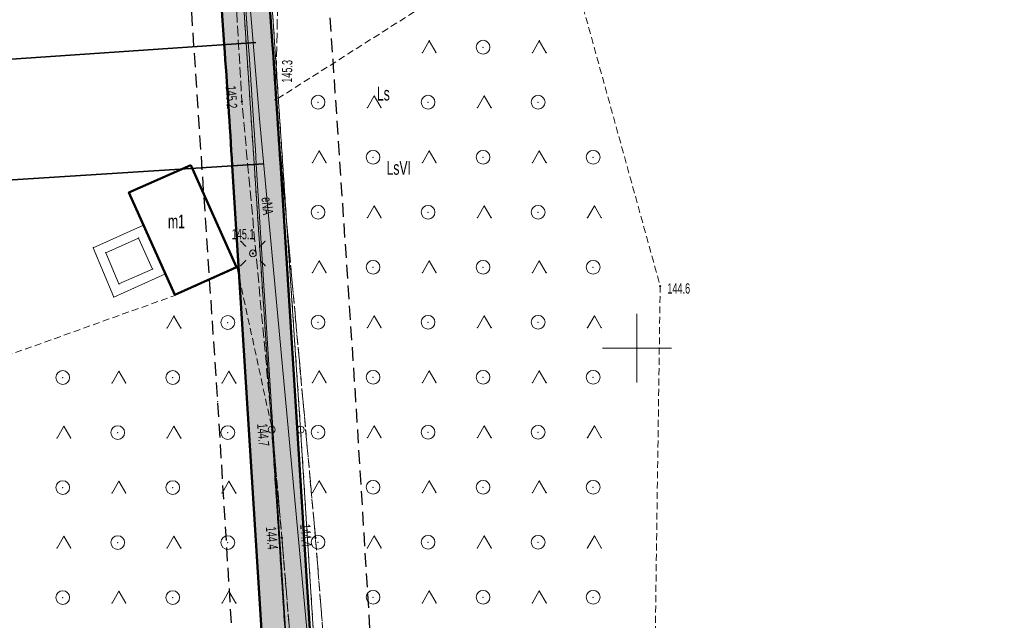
# Model space of a CAD drawing. Extents: x 6456700 to 6518119, y 5963420 to 5980059.
# Tile 255 of 256: x 6512374 to 6512445, y 5966879 to 5966923. Entities that reach past the tile are written whole.
import ezdxf
from ezdxf.enums import TextEntityAlignment as Align

# ---------------------------------------------------------------- set-up
doc = ezdxf.new("R2010")
doc.units = 0
doc.header["$MEASUREMENT"] = 0
for name, pattern in [('L_0_03', [1, 0.5, -0.5]), ('L_0_04', [1.5, 1, -0.5]), ('L_0_52', [1, 0.75, -0.25]), ('L_0_5A', [0.75, 0.5, -0.25])]:
    doc.linetypes.add(name, pattern=pattern)
doc.layers.get('0').update_dxf_attribs({"color": 2, "linetype": 'CONTINUOUS', "lineweight": 5})
for name, color, linetype, lineweight in [('18mm Kreska ciągła', 7, 'CONTINUOUS', 18), ('202_punkt_graniczny', 7, 'CONTINUOUS', 18), ('209_oznaczenie_konturu_klasyfikacyjnego', 96, 'CONTINUOUS', 18), ('210_oznaczenie_konturu_uzytku_gruntowego', 96, 'CONTINUOUS', 18), ('218_kontur_uzytku_gruntowego', 96, 'L_0_03', 18), ('219_dzialka_ewidencyjna', 7, 'CONTINUOUS', 18), ('312_budynek_ewidencyjny', 7, 'CONTINUOUS', 18), ('312_oznaczenie_budynku_ewidencyjnego_Atr117', 7, 'CONTINUOUS', 18), ('35mm Ciągła', 7, 'CONTINUOUS', 35), ('50mm Kreska ciągła', 7, 'CONTINUOUS', 50), ('9mm Kreska ciągła', 252, 'CONTINUOUS', 9), ('jezdnia', 7, 'CONTINUOUS', 18), ('latarnia', 7, 'CONTINUOUS', 18), ('pikieta_naturalna', 7, 'CONTINUOUS', 18), ('pikieta_naturalna_Atr2', 7, 'CONTINUOUS', 18), ('przewod_elektroenergetyczny_podziemny', 7, 'CONTINUOUS', 18), ('przewod_elektroenergetyczny_podziemny_Atr1', 7, 'CONTINUOUS', 18), ('siatka_krzyrzy', 7, 'CONTINUOUS', 18), ('taras', 7, 'CONTINUOUS', 18), ('teren_zalesiony', 7, 'CONTINUOUS', 18), ('Zakres', 7, 'CONTINUOUS', 18)]:
    doc.layers.add(name, color=color, linetype=linetype, lineweight=lineweight)
doc.styles.get("Standard").update_dxf_attribs({"font": 'txt', "width": 0.75})

# ---------------------------------------------------------------- blocks, each defined once
blk = doc.blocks.new('mdcp_nowa')
at = {"layer": 'pikieta_naturalna', "linetype": 'Continuous', "lineweight": 18, "true_color": 0x000000}
for points in [[(6495121.28, 5983367.875, 1), (6495121.28, 5983367.965, 1)], [(6495123.73, 5983367.995, 1), (6495123.73, 5983368.085, 1)], [(6495122.08, 5983356.835, 1), (6495122.08, 5983356.925, 1)], [(6495151.69, 5983354.455, 1), (6495151.69, 5983354.545, 1)], [(6495123.5, 5983343.955, 1), (6495123.5, 5983344.045, 1)], [(6495124.19, 5983336.145, 1), (6495124.19, 5983336.235, 1)], [(6495126.63, 5983336.155, 1), (6495126.63, 5983336.245, 1)]]:
    blk.add_hatch(color=18, dxfattribs=at).paths.add_polyline_path(points)
at = {"layer": '202_punkt_graniczny', "color": 7, "linetype": 'Continuous', "lineweight": 18}
for centre in [(6495123.45, 5983344.06), (6495125.55, 5983344.07)]:
    blk.add_circle(centre, 0.25, dxfattribs=at)
at = {"layer": '202_punkt_graniczny'}
for p in [(6495123.45, 5983344.06), (6495125.55, 5983344.07)]:
    blk.add_point(p, dxfattribs=at)
at = {"layer": '218_kontur_uzytku_gruntowego', "lineweight": 18, "flags": 128}
for points in [[(6495123.45, 5983344.06), (6495116.84, 5983443.86)], [(6495122.78, 5983385.32), (6495125.55, 5983344.07)], [(6495128.68, 5983264.25), (6495123.45, 5983344.06)], [(6495125.55, 5983344.07), (6495130.6, 5983264.36)]]:
    blk.add_lwpolyline(points, dxfattribs=at)
at = {"layer": '218_kontur_uzytku_gruntowego'}
for p in [(6495123.45, 5983344.06), (6495123.45, 5983344.06), (6495123.45, 5983344.06), (6495123.45, 5983344.06), (6495125.55, 5983344.07), (6495125.55, 5983344.07), (6495125.55, 5983344.07), (6495125.55, 5983344.07)]:
    blk.add_point(p, dxfattribs=at)
at = {"layer": '219_dzialka_ewidencyjna', "color": 3, "linetype": 'Continuous', "lineweight": 18, "flags": 128}
for points in [[(6495116.84, 5983443.86), (6495123.45, 5983344.06)], [(6495118.85, 5983443.84), (6495125.55, 5983344.07)], [(6495128.68, 5983264.25), (6495123.45, 5983344.06)], [(6495130.6, 5983264.36), (6495125.55, 5983344.07)]]:
    blk.add_lwpolyline(points, dxfattribs=at)
at = {"layer": '219_dzialka_ewidencyjna', "color": 3}
for p in [(6495123.45, 5983344.06), (6495123.45, 5983344.06), (6495125.55, 5983344.07), (6495125.55, 5983344.07)]:
    blk.add_point(p, dxfattribs=at)
at = {"layer": '312_budynek_ewidencyjny', "color": 7, "linetype": 'Continuous', "lineweight": 50, "flags": 128}
for points in [[(6495113.06, 5983361.32), (6495117.56, 5983363.29)], [(6495117.56, 5983363.29), (6495120.9, 5983355.88)], [(6495116.41, 5983353.86), (6495113.06, 5983361.32)], [(6495120.9, 5983355.88), (6495116.41, 5983353.86)]]:
    blk.add_lwpolyline(points, dxfattribs=at)
at = {"layer": '312_budynek_ewidencyjny'}
for p in [(6495117.56, 5983363.29), (6495117.56, 5983363.29), (6495113.06, 5983361.32), (6495113.06, 5983361.32), (6495120.9, 5983355.88), (6495120.9, 5983355.88), (6495116.41, 5983353.86), (6495116.41, 5983353.86)]:
    blk.add_point(p, dxfattribs=at)
at = {"layer": 'jezdnia', "color": 7, "linetype": 'L_0_52', "lineweight": 18, "flags": 128}
blk.add_lwpolyline([(6495195.83, 5982978.97), (6495200.77, 5982990.52), (6495203.76, 5983005.28), (6495200.35, 5983025.82), (6495193.24, 5983036.29), (6495189.14, 5983049.6), (6495185.12, 5983067.8), (6495183.17, 5983077.08), (6495178.19, 5983089.73), (6495174.64, 5983098.86), (6495168.43, 5983115.09), (6495161.55, 5983133.83), (6495154.76, 5983147.58), (6495144.33, 5983166.27), (6495135.54, 5983182.13), (6495131.43, 5983212.99), (6495131.68, 5983233.26), (6495131.46, 5983243.99), (6495128.32, 5983280.81), (6495127.29, 5983298.52), (6495124.19, 5983336.19), (6495123.5, 5983344), (6495121.28, 5983367.92), (6495119.64, 5983396.13), (6495116.73, 5983412.76), (6495117.19, 5983441.35), (6495116.43, 5983457.42), (6495115.48, 5983476.53), (6495115.11, 5983482.62), (6495112.3, 5983484.4), (6495091.45, 5983481.81), (6495091.37, 5983484.19), (6495109.96, 5983486.92), (6495113.25, 5983490.41), (6495113.24, 5983503.43), (6495112.69, 5983521.82), (6495113.13, 5983545.8), (6495113.51, 5983566.95), (6495116.02, 5983585), (6495118.4, 5983609.28), (6495123.42, 5983650.06), (6495131.2, 5983686.54), (6495140.07, 5983719.72), (6495146.41, 5983753.33), (6495149.05, 5983763.24), (6495154.18, 5983776.85), (6495160.67, 5983784.68), (6495175.29, 5983798.4), (6495197.26, 5983816.17), (6495217.4, 5983831.86), (6495238.65, 5983846.53), (6495263.72, 5983869.02), (6495276.39, 5983884.8), (6495285.32, 5983901), (6495289.2, 5983910.41), (6495292.89, 5983924.2), (6495294.78, 5983930.12), (6495299.2, 5983944.93), (6495304.61, 5983964.52), (6495307.5, 5983979.46), (6495307.59, 5983992.22), (6495306.46, 5984009.09), (6495305.69, 5984028.3), (6495305.67, 5984038.17), (6495300.99, 5984057.07), (6495297.28, 5984082.3), (6495291.79, 5984107.54), (6495288.36, 5984130.45), (6495280.64, 5984151.56), (6495274.64, 5984171.22), (6495270.98, 5984181.26), (6495273.99, 5984181.03), (6495276.87, 5984171.8), (6495283.5, 5984152.14), (6495291.35, 5984131.82), (6495294.78, 5984110.77), (6495299.68, 5984081.31), (6495303.27, 5984060.79), (6495332.62, 5984062.58), (6495350.78, 5984065.69), (6495352.73, 5984070.57), (6495357.63, 5984062.1), (6495352.37, 5984062.87), (6495334.16, 5984059.86), (6495303.89, 5984056.79), (6495307.64, 5984045.46), (6495309.06, 5984037.47), (6495310.62, 5984029.01), (6495312.95, 5983997.49), (6495310.44, 5983991.82), (6495310.09, 5983979.31), (6495307.08, 5983963.82), (6495301.68, 5983944.67), (6495295.97, 5983923.79), (6495292.77, 5983913.71), (6495290.13, 5983906.38), (6495284.32, 5983893.37), (6495278.05, 5983883.04), (6495264.46, 5983865.44), (6495239.09, 5983842.69), (6495219.23, 5983829.73), (6495216.93, 5983819.97), (6495223.58, 5983813.84), (6495228.16, 5983809.41), (6495224.21, 5983807.55), (6495214.94, 5983813.05), (6495207.87, 5983817.5), (6495201.24, 5983815.27), (6495178.34, 5983796.41), (6495165.6, 5983786.15), (6495159.73, 5983777.73), (6495154.77, 5983771.17), (6495151.16, 5983759.97), (6495150.26, 5983749.93), (6495142.6, 5983719.51), (6495134.42, 5983684.95), (6495127.4, 5983650.76), (6495120.08, 5983602.2), (6495117.42, 5983578.29), (6495115.94, 5983567.9), (6495115.38, 5983544.13), (6495115.07, 5983520.98), (6495115.65, 5983504.52), (6495116.24, 5983490.91), (6495120.25, 5983487.29), (6495126.33, 5983487.84), (6495143.65, 5983489.58), (6495144.46, 5983486.94), (6495127.88, 5983485.15), (6495121.64, 5983482.36), (6495118.37, 5983476.22), (6495119.55, 5983458.22), (6495119.45, 5983441.1), (6495120.18, 5983413.18), (6495121.99, 5983405.13), (6495126.07, 5983403.29), (6495130.48, 5983403.23), (6495129.73, 5983399.77), (6495124.35, 5983396.96), (6495123.73, 5983368.04), (6495126.63, 5983336.2), (6495129.59, 5983298.85), (6495131.1, 5983280.79), (6495133, 5983262.8), (6495134.25, 5983243.51), (6495134.8, 5983233.03), (6495133.67, 5983213.6), (6495138.07, 5983181.73), (6495146.27, 5983167.62), (6495157.18, 5983147.99), (6495163.68, 5983134.39), (6495170.96, 5983115.51), (6495175.46, 5983104.48), (6495181.17, 5983100.74), (6495199.93, 5983101.55), (6495199.17, 5983099.07), (6495182.34, 5983097.53), (6495180.35, 5983094.32), (6495185.39, 5983081.2), (6495192.07, 5983052.44), (6495195.58, 5983038.04), (6495198.53, 5983033.23), (6495203.76, 5983025.83), (6495206.13, 5983003.89), (6495202.54, 5982989.27), (6495201.18, 5982984.38), (6495199.22, 5982977.33), (6495199.31, 5982965.37), (6495200.17, 5982948.62), (6495203.01, 5982926.24), (6495205.43, 5982907.13), (6495210.02, 5982873.53), (6495214.31, 5982847.66), (6495217.75, 5982836.69), (6495222.16, 5982822), (6495228.36, 5982806.97), (6495230.37, 5982804.25), (6495235.28, 5982800.03), (6495240.12, 5982797.03), (6495226.36, 5982801.25), (6495225.42, 5982799.59), (6495224.16, 5982791.52), (6495222.71, 5982778.54), (6495222.21, 5982760.62), (6495221.26, 5982748.78), (6495217.72, 5982722.5), (6495220.89, 5982699.43), (6495222.63, 5982688.01), (6495226.82, 5982681.43), (6495232.44, 5982678.09), (6495238.57, 5982677.74), (6495238.58, 5982674.2), (6495234.94, 5982674.18), (6495222.7, 5982675.95), (6495211.13, 5982675.67), (6495203.44, 5982672.24), (6495190.56, 5982660.85), (6495183.64, 5982651.87), (6495180.18, 5982645.51), (6495176.56, 5982638.14), (6495173.06, 5982629.9), (6495169.79, 5982622.28), (6495168.95, 5982621.1), (6495167.1, 5982622.09), (6495169.54, 5982629.99), (6495175.88, 5982643.52), (6495181.21, 5982652.88), (6495188.25, 5982661.9), (6495200.25, 5982673.34), (6495211.64, 5982680.53), (6495218.14, 5982692.06), (6495218.39, 5982699.72), (6495215.1, 5982723.62), (6495216.08, 5982729.8), (6495218.41, 5982743.49), (6495220.09, 5982761.04), (6495220.41, 5982779.3), (6495221.74, 5982791.03), (6495222.5, 5982799.07), (6495220.92, 5982803.86), (6495210.51, 5982812.59), (6495206.38, 5982817.94), (6495202.5, 5982823.86), (6495197.41, 5982834.99), (6495191.07, 5982840.79), (6495178.96, 5982851.25), (6495180.72, 5982852.83), (6495192.33, 5982842.82), (6495193.9, 5982841.49), (6495196.29, 5982839.47), (6495200.7, 5982838.43), (6495206.86, 5982825.62), (6495210.11, 5982820.87), (6495214.26, 5982814.71), (6495221.36, 5982809.09), (6495224.36, 5982806.84), (6495223.38, 5982810.9), (6495218.5, 5982823.84), (6495214.57, 5982836.22), (6495211.53, 5982847.15), (6495206.8, 5982872.08), (6495202.64, 5982906.51), (6495199.04, 5982926.21), (6495196.67, 5982948.55), (6495195.68, 5982964.58)], close=True, dxfattribs=at)
at = {"layer": 'jezdnia'}
for p in [(6495121.28, 5983367.92), (6495123.73, 5983368.04), (6495123.5, 5983344), (6495124.19, 5983336.19), (6495126.63, 5983336.2)]:
    blk.add_point(p, dxfattribs=at)
at = {"layer": 'latarnia', "color": 7, "linetype": 'Continuous', "lineweight": 13, "flags": 128}
for points in [[(6495121.55, 5983357.411), (6495121.197, 5983357.764)], [(6495122.611, 5983357.411), (6495122.964, 5983357.764)], [(6495121.55, 5983356.35), (6495121.197, 5983355.997)], [(6495122.611, 5983356.35), (6495122.964, 5983355.997)]]:
    blk.add_lwpolyline(points, dxfattribs=at)
at = {"layer": 'latarnia', "color": 7, "linetype": 'Continuous', "lineweight": 13}
blk.add_circle((6495122.08, 5983356.88), 0.25, dxfattribs=at)
at = {"layer": 'latarnia'}
for p in [(6495121.197, 5983357.764), (6495122.964, 5983357.764), (6495121.55, 5983357.411), (6495122.08, 5983356.88), (6495122.611, 5983357.411), (6495121.55, 5983356.35), (6495122.611, 5983356.35), (6495121.197, 5983355.997), (6495122.964, 5983355.997)]:
    blk.add_point(p, dxfattribs=at)
at = {"layer": 'pikieta_naturalna', "color": 7, "linetype": 'Continuous', "lineweight": 18}
for centre in [(6495121.28, 5983367.92), (6495123.73, 5983368.04), (6495122.08, 5983356.88), (6495151.69, 5983354.5), (6495123.5, 5983344), (6495124.19, 5983336.19), (6495126.63, 5983336.2)]:
    blk.add_circle(centre, 0.045, dxfattribs=at)
at = {"layer": 'pikieta_naturalna'}
for p in [(6495121.28, 5983367.92), (6495123.73, 5983368.04), (6495122.08, 5983356.88), (6495151.69, 5983354.5), (6495123.5, 5983344), (6495124.19, 5983336.19), (6495126.63, 5983336.2)]:
    blk.add_point(p, dxfattribs=at)
at = {"layer": 'przewod_elektroenergetyczny_podziemny', "color": 1, "linetype": 'Continuous', "lineweight": 18, "flags": 128}
blk.add_lwpolyline([(6495105.41, 5983426.7), (6495118.51, 5983426.81), (6495118.93, 5983410.43), (6495122.55, 5983366.66), (6495126.69, 5983322.24), (6495130.39, 5983280.36)], dxfattribs=at)
at = {"layer": 'przewod_elektroenergetyczny_podziemny'}
blk.add_point((6495122.55, 5983366.66), dxfattribs=at)
at = {"layer": 'siatka_krzyrzy', "linetype": 'Continuous', "lineweight": 18, "flags": 128}
for points in [[(6495150, 5983347.5), (6495150, 5983352.5)], [(6495147.5, 5983350), (6495152.5, 5983350)]]:
    blk.add_lwpolyline(points, dxfattribs=at)
at = {"layer": 'taras', "color": 7, "linetype": 'Continuous', "lineweight": 18, "flags": 128}
for points in [[(6495114.13, 5983358.93), (6495115.72, 5983355.39), (6495111.96, 5983353.7), (6495110.48, 5983357.29)], [(6495113.775, 5983357.995), (6495114.785, 5983355.745), (6495112.341, 5983354.659), (6495111.381, 5983356.932)]]:
    blk.add_lwpolyline(points, close=True, dxfattribs=at)
at = {"layer": 'taras'}
for p in [(6495114.13, 5983358.93), (6495113.775, 5983357.995), (6495110.48, 5983357.29), (6495111.381, 5983356.932), (6495114.785, 5983355.745), (6495115.72, 5983355.39), (6495112.341, 5983354.659), (6495111.96, 5983353.7)]:
    blk.add_point(p, dxfattribs=at)
at = {"layer": 'teren_zalesiony', "color": 7, "linetype": 'L_0_5A', "lineweight": 18, "flags": 128}
for points in [[(6495131.1, 5983280.79), (6495129.59, 5983298.85), (6495126.63, 5983336.2), (6495123.73, 5983368.04), (6495140.1, 5983378.44), (6495144.34, 5983381.08), (6495151.69, 5983354.5), (6495150.93, 5983300.85), (6495146.3, 5983283.11)], [(6495109.54, 5983276.77), (6495102.2, 5983305.6), (6495097.17, 5983346.92), (6495116.42, 5983353.83), (6495120.93, 5983355.83), (6495123.5, 5983344), (6495124.19, 5983336.19), (6495127.29, 5983298.52), (6495128.32, 5983280.81)]]:
    blk.add_lwpolyline(points, close=True, dxfattribs=at)
at = {"layer": 'teren_zalesiony', "color": 7, "linetype": 'Continuous', "lineweight": 18, "flags": 128}
for points in [[(6495134.403, 5983371.473), (6495134.903, 5983372.339)], [(6495134.903, 5983372.339), (6495135.403, 5983371.473)], [(6495142.403, 5983371.473), (6495142.903, 5983372.339)], [(6495142.903, 5983372.339), (6495143.403, 5983371.473)], [(6495130.403, 5983367.473), (6495130.903, 5983368.339)], [(6495130.903, 5983368.339), (6495131.403, 5983367.473)], [(6495138.403, 5983367.473), (6495138.903, 5983368.339)], [(6495138.903, 5983368.339), (6495139.403, 5983367.473)], [(6495126.403, 5983363.473), (6495126.903, 5983364.339)], [(6495126.903, 5983364.339), (6495127.403, 5983363.473)], [(6495134.403, 5983363.473), (6495134.903, 5983364.339)], [(6495134.903, 5983364.339), (6495135.403, 5983363.473)], [(6495142.403, 5983363.473), (6495142.903, 5983364.339)], [(6495142.903, 5983364.339), (6495143.403, 5983363.473)], [(6495130.403, 5983359.473), (6495130.903, 5983360.339)], [(6495130.903, 5983360.339), (6495131.403, 5983359.473)], [(6495138.403, 5983359.473), (6495138.903, 5983360.339)], [(6495138.903, 5983360.339), (6495139.403, 5983359.473)], [(6495146.403, 5983359.473), (6495146.903, 5983360.339)], [(6495146.903, 5983360.339), (6495147.403, 5983359.473)], [(6495126.403, 5983355.473), (6495126.903, 5983356.339)], [(6495126.903, 5983356.339), (6495127.403, 5983355.473)], [(6495134.403, 5983355.473), (6495134.903, 5983356.339)], [(6495134.903, 5983356.339), (6495135.403, 5983355.473)], [(6495142.403, 5983355.473), (6495142.903, 5983356.339)], [(6495142.903, 5983356.339), (6495143.403, 5983355.473)], [(6495115.843, 5983351.453), (6495116.343, 5983352.319)], [(6495116.343, 5983352.319), (6495116.843, 5983351.453)], [(6495130.403, 5983351.473), (6495130.903, 5983352.339)], [(6495130.903, 5983352.339), (6495131.403, 5983351.473)], [(6495138.403, 5983351.473), (6495138.903, 5983352.339)], [(6495138.903, 5983352.339), (6495139.403, 5983351.473)], [(6495146.403, 5983351.473), (6495146.903, 5983352.339)], [(6495146.903, 5983352.339), (6495147.403, 5983351.473)], [(6495111.843, 5983347.453), (6495112.343, 5983348.319)], [(6495112.343, 5983348.319), (6495112.843, 5983347.453)], [(6495119.843, 5983347.453), (6495120.343, 5983348.319)], [(6495120.343, 5983348.319), (6495120.843, 5983347.453)], [(6495126.403, 5983347.473), (6495126.903, 5983348.339)], [(6495126.903, 5983348.339), (6495127.403, 5983347.473)], [(6495134.403, 5983347.473), (6495134.903, 5983348.339)], [(6495134.903, 5983348.339), (6495135.403, 5983347.473)], [(6495142.403, 5983347.473), (6495142.903, 5983348.339)], [(6495142.903, 5983348.339), (6495143.403, 5983347.473)], [(6495107.843, 5983343.453), (6495108.343, 5983344.319)], [(6495108.343, 5983344.319), (6495108.843, 5983343.453)], [(6495115.843, 5983343.453), (6495116.343, 5983344.319)], [(6495116.343, 5983344.319), (6495116.843, 5983343.453)], [(6495130.403, 5983343.473), (6495130.903, 5983344.339)], [(6495130.903, 5983344.339), (6495131.403, 5983343.473)], [(6495138.403, 5983343.473), (6495138.903, 5983344.339)], [(6495138.903, 5983344.339), (6495139.403, 5983343.473)], [(6495146.403, 5983343.473), (6495146.903, 5983344.339)], [(6495146.903, 5983344.339), (6495147.403, 5983343.473)], [(6495111.843, 5983339.453), (6495112.343, 5983340.319)], [(6495112.343, 5983340.319), (6495112.843, 5983339.453)], [(6495119.843, 5983339.453), (6495120.343, 5983340.319)], [(6495120.343, 5983340.319), (6495120.843, 5983339.453)], [(6495126.403, 5983339.473), (6495126.903, 5983340.339)], [(6495126.903, 5983340.339), (6495127.403, 5983339.473)], [(6495134.403, 5983339.473), (6495134.903, 5983340.339)], [(6495134.903, 5983340.339), (6495135.403, 5983339.473)], [(6495142.403, 5983339.473), (6495142.903, 5983340.339)], [(6495142.903, 5983340.339), (6495143.403, 5983339.473)], [(6495107.843, 5983335.453), (6495108.343, 5983336.319)], [(6495108.343, 5983336.319), (6495108.843, 5983335.453)], [(6495115.843, 5983335.453), (6495116.343, 5983336.319)], [(6495116.343, 5983336.319), (6495116.843, 5983335.453)], [(6495130.403, 5983335.473), (6495130.903, 5983336.339)], [(6495130.903, 5983336.339), (6495131.403, 5983335.473)], [(6495138.403, 5983335.473), (6495138.903, 5983336.339)], [(6495138.903, 5983336.339), (6495139.403, 5983335.473)], [(6495146.403, 5983335.473), (6495146.903, 5983336.339)], [(6495146.903, 5983336.339), (6495147.403, 5983335.473)], [(6495111.843, 5983331.453), (6495112.343, 5983332.319)], [(6495112.343, 5983332.319), (6495112.843, 5983331.453)], [(6495119.843, 5983331.453), (6495120.343, 5983332.319)], [(6495120.343, 5983332.319), (6495120.843, 5983331.453)], [(6495134.403, 5983331.473), (6495134.903, 5983332.339)], [(6495134.903, 5983332.339), (6495135.403, 5983331.473)], [(6495142.403, 5983331.473), (6495142.903, 5983332.339)], [(6495142.903, 5983332.339), (6495143.403, 5983331.473)]]:
    blk.add_lwpolyline(points, dxfattribs=at)
at = {"layer": 'teren_zalesiony', "color": 7, "linetype": 'Continuous', "lineweight": 18}
for centre in [(6495138.816, 5983371.876), (6495126.816, 5983367.876), (6495134.816, 5983367.876), (6495142.816, 5983367.876), (6495130.816, 5983363.876), (6495138.816, 5983363.876), (6495146.816, 5983363.876), (6495126.816, 5983359.876), (6495134.816, 5983359.876), (6495142.816, 5983359.876), (6495130.816, 5983355.876), (6495138.816, 5983355.876), (6495146.816, 5983355.876), (6495120.256, 5983351.856), (6495126.816, 5983351.876), (6495134.816, 5983351.876), (6495142.816, 5983351.876), (6495108.256, 5983347.856), (6495116.256, 5983347.856), (6495130.816, 5983347.876), (6495138.816, 5983347.876), (6495146.816, 5983347.876), (6495112.256, 5983343.856), (6495120.256, 5983343.856), (6495126.816, 5983343.876), (6495134.816, 5983343.876), (6495142.816, 5983343.876), (6495130.816, 5983339.876), (6495138.816, 5983339.876), (6495146.816, 5983339.876), (6495108.256, 5983339.856), (6495116.256, 5983339.856), (6495112.256, 5983335.856), (6495120.256, 5983335.856), (6495126.816, 5983335.876), (6495134.816, 5983335.876), (6495142.816, 5983335.876), (6495108.256, 5983331.856), (6495116.256, 5983331.856), (6495130.816, 5983331.876), (6495138.816, 5983331.876), (6495146.816, 5983331.876)]:
    blk.add_circle(centre, 0.5, dxfattribs=at)
at = {"layer": 'teren_zalesiony'}
for p in [(6495134.903, 5983372.339), (6495134.903, 5983372.339), (6495138.816, 5983371.876), (6495142.903, 5983372.339), (6495142.903, 5983372.339), (6495134.403, 5983371.473), (6495135.403, 5983371.473), (6495142.403, 5983371.473), (6495143.403, 5983371.473), (6495130.903, 5983368.339), (6495130.903, 5983368.339), (6495138.903, 5983368.339), (6495138.903, 5983368.339), (6495123.73, 5983368.04), (6495126.816, 5983367.876), (6495134.816, 5983367.876), (6495142.816, 5983367.876), (6495130.403, 5983367.473), (6495131.403, 5983367.473), (6495138.403, 5983367.473), (6495139.403, 5983367.473), (6495126.903, 5983364.339), (6495126.903, 5983364.339), (6495134.903, 5983364.339), (6495134.903, 5983364.339), (6495142.903, 5983364.339), (6495142.903, 5983364.339), (6495126.403, 5983363.473), (6495127.403, 5983363.473), (6495130.816, 5983363.876), (6495134.403, 5983363.473), (6495135.403, 5983363.473), (6495138.816, 5983363.876), (6495142.403, 5983363.473), (6495143.403, 5983363.473), (6495146.816, 5983363.876), (6495126.816, 5983359.876), (6495130.903, 5983360.339), (6495130.903, 5983360.339), (6495134.816, 5983359.876), (6495138.903, 5983360.339), (6495138.903, 5983360.339), (6495142.816, 5983359.876), (6495146.903, 5983360.339), (6495146.903, 5983360.339), (6495130.403, 5983359.473), (6495131.403, 5983359.473), (6495138.403, 5983359.473), (6495139.403, 5983359.473), (6495146.403, 5983359.473), (6495147.403, 5983359.473), (6495126.903, 5983356.339), (6495126.903, 5983356.339), (6495134.903, 5983356.339), (6495134.903, 5983356.339), (6495142.903, 5983356.339), (6495142.903, 5983356.339), (6495120.93, 5983355.83), (6495126.403, 5983355.473), (6495127.403, 5983355.473), (6495130.816, 5983355.876), (6495134.403, 5983355.473), (6495135.403, 5983355.473), (6495138.816, 5983355.876), (6495142.403, 5983355.473), (6495143.403, 5983355.473), (6495146.816, 5983355.876), (6495151.69, 5983354.5), (6495116.42, 5983353.83), (6495116.343, 5983352.319), (6495116.343, 5983352.319), (6495120.256, 5983351.856), (6495126.816, 5983351.876), (6495130.903, 5983352.339), (6495130.903, 5983352.339), (6495134.816, 5983351.876), (6495138.903, 5983352.339), (6495138.903, 5983352.339), (6495142.816, 5983351.876), (6495146.903, 5983352.339), (6495146.903, 5983352.339), (6495115.843, 5983351.453), (6495116.843, 5983351.453), (6495130.403, 5983351.473), (6495131.403, 5983351.473), (6495138.403, 5983351.473), (6495139.403, 5983351.473), (6495146.403, 5983351.473), (6495147.403, 5983351.473), (6495112.343, 5983348.319), (6495112.343, 5983348.319), (6495120.343, 5983348.319), (6495120.343, 5983348.319), (6495126.903, 5983348.339), (6495126.903, 5983348.339), (6495134.903, 5983348.339), (6495134.903, 5983348.339), (6495142.903, 5983348.339), (6495142.903, 5983348.339), (6495108.256, 5983347.856), (6495116.256, 5983347.856), (6495130.816, 5983347.876), (6495138.816, 5983347.876), (6495146.816, 5983347.876), (6495111.843, 5983347.453), (6495112.843, 5983347.453), (6495119.843, 5983347.453), (6495120.843, 5983347.453), (6495126.403, 5983347.473), (6495127.403, 5983347.473), (6495134.403, 5983347.473), (6495135.403, 5983347.473), (6495142.403, 5983347.473), (6495143.403, 5983347.473), (6495108.343, 5983344.319), (6495108.343, 5983344.319), (6495116.343, 5983344.319), (6495116.343, 5983344.319), (6495123.5, 5983344), (6495130.903, 5983344.339), (6495130.903, 5983344.339), (6495138.903, 5983344.339), (6495138.903, 5983344.339), (6495146.903, 5983344.339), (6495146.903, 5983344.339), (6495107.843, 5983343.453), (6495108.843, 5983343.453), (6495112.256, 5983343.856), (6495115.843, 5983343.453), (6495116.843, 5983343.453), (6495120.256, 5983343.856), (6495126.816, 5983343.876), (6495130.403, 5983343.473), (6495131.403, 5983343.473), (6495134.816, 5983343.876), (6495138.403, 5983343.473), (6495139.403, 5983343.473), (6495142.816, 5983343.876), (6495146.403, 5983343.473), (6495147.403, 5983343.473), (6495108.256, 5983339.856), (6495112.343, 5983340.319), (6495112.343, 5983340.319), (6495116.256, 5983339.856), (6495120.343, 5983340.319), (6495120.343, 5983340.319), (6495126.903, 5983340.339), (6495126.903, 5983340.339), (6495130.816, 5983339.876), (6495134.903, 5983340.339), (6495134.903, 5983340.339), (6495138.816, 5983339.876), (6495142.903, 5983340.339), (6495142.903, 5983340.339), (6495146.816, 5983339.876), (6495111.843, 5983339.453), (6495112.843, 5983339.453), (6495119.843, 5983339.453), (6495120.843, 5983339.453), (6495126.403, 5983339.473), (6495127.403, 5983339.473), (6495134.403, 5983339.473), (6495135.403, 5983339.473), (6495142.403, 5983339.473), (6495143.403, 5983339.473), (6495108.343, 5983336.319), (6495108.343, 5983336.319), (6495116.343, 5983336.319), (6495116.343, 5983336.319), (6495124.19, 5983336.19), (6495126.63, 5983336.2), (6495130.903, 5983336.339), (6495130.903, 5983336.339), (6495138.903, 5983336.339), (6495138.903, 5983336.339), (6495146.903, 5983336.339), (6495146.903, 5983336.339), (6495107.843, 5983335.453), (6495108.843, 5983335.453), (6495112.256, 5983335.856), (6495115.843, 5983335.453), (6495116.843, 5983335.453), (6495120.256, 5983335.856), (6495126.816, 5983335.876), (6495130.403, 5983335.473), (6495131.403, 5983335.473), (6495134.816, 5983335.876), (6495138.403, 5983335.473), (6495139.403, 5983335.473), (6495142.816, 5983335.876), (6495146.403, 5983335.473), (6495147.403, 5983335.473), (6495108.256, 5983331.856), (6495112.343, 5983332.319), (6495112.343, 5983332.319), (6495116.256, 5983331.856), (6495120.343, 5983332.319), (6495120.343, 5983332.319), (6495130.816, 5983331.876), (6495134.903, 5983332.339), (6495134.903, 5983332.339), (6495138.816, 5983331.876), (6495142.903, 5983332.339), (6495142.903, 5983332.339), (6495146.816, 5983331.876), (6495111.843, 5983331.453), (6495112.843, 5983331.453), (6495119.843, 5983331.453), (6495120.843, 5983331.453), (6495134.403, 5983331.473), (6495135.403, 5983331.473), (6495142.403, 5983331.473), (6495143.403, 5983331.473)]:
    blk.add_point(p, dxfattribs=at)
at = {"layer": 'Zakres', "linetype": 'L_0_04', "lineweight": 25, "flags": 128}
blk.add_lwpolyline([(6495113.77, 5985050.22), (6495121.12, 5984877.07), (6495125.76, 5984757.87), (6495129.89, 5984649.81), (6495141.08, 5984611.3), (6495145.77, 5984544.53), (6495147.36, 5984487.27), (6495157.22, 5984392.07), (6495162.95, 5984387.45), (6495180.24, 5984384.16), (6495229.5, 5984386.61), (6495251.65, 5984373.41), (6495258.77, 5984357.12), (6495255.44, 5984330.44), (6495250.77, 5984304.39), (6495252.21, 5984282.78), (6495255.46, 5984256.45), (6495254.94, 5984238.25), (6495266.4, 5984211), (6495277.24, 5984182.33), (6495294.2, 5984133.19), (6495300.94, 5984095.37), (6495313.24, 5984037.69), (6495317.44, 5983978.18), (6495300.35, 5983922.18), (6495282.35, 5983883.38), (6495266.21, 5983862.23), (6495242.03, 5983839.67), (6495211.11, 5983816.86), (6495158.26, 5983772.66), (6495130.6, 5983651.16), (6495116.31, 5983543.43), (6495129.51, 5983346.73), (6495134.58, 5983264.71), (6495139.64, 5983186.97), (6495193.25, 5983077.94), (6495199.2, 5983041.97), (6495206.23, 5983026), (6495208.96, 5983004.88), (6495202.27, 5982979.48), (6495202.42, 5982950.13), (6495209.35, 5982897.38), (6495215.97, 5982850.34), (6495228.6, 5982809.97), (6495226.85, 5982778.82), (6495225.04, 5982750.56), (6495220.26, 5982723.37), (6495226.54, 5982679.97), (6495206.06, 5982669.48), (6495192.68, 5982657.71), (6495184.57, 5982648.65), (6495174.78, 5982624.58), (6495164.23, 5982604.61), (6495150.7, 5982588.3), (6495137.69, 5982582.43), (6495118.26, 5982573.75), (6495100.35, 5982558.42), (6495090.36, 5982544.99), (6495075.87, 5982519.06), (6495060.83, 5982499.68), (6495049.41, 5982485.49), (6495035.07, 5982459.7), (6495006.7, 5982406.64), (6494980.89, 5982351.84), (6494944.35, 5982293.29), (6494925.72, 5982250.11), (6494905.2, 5982190.37), (6494898.43, 5982153.5), (6494879.51, 5982063.89), (6494864.14, 5981992.66), (6494816.93, 5981768.61), (6494777.79, 5981577.7), (6494739.84, 5981394.72), (6494718.65, 5981297.89), (6494716.45, 5981237.31), (6494738.62, 5981208.21), (6494776.48, 5981173.06), (6494817.16, 5981137.44), (6494847.63, 5981109.8), (6494877.39, 5981077.08), (6494912.75, 5981030.55), (6494916.06, 5981014.71), (6494903.86, 5980957.01), (6494916.13, 5980953.51), (6494892.32, 5980927.59), (6494850.7, 5980858.8), (6494806.81, 5980779.89), (6494785.1, 5980753.49), (6494715.22, 5980723.29), (6494679.96, 5980686.78), (6494651.35, 5980651.29), (6494549.14, 5980683.24), (6494511.84, 5980659.66), (6494443.61, 5980630.33), (6494428.78, 5980598.6), (6494431.58, 5980579.46), (6494420.56, 5980549.76), (6494416.45, 5980528.2), (6494403.86, 5980507.16), (6494388.89, 5980482.96), (6494365.32, 5980407.99), (6494335.67, 5980315.15), (6494332.29, 5980297.41), (6494335.1, 5980278.18), (6494347.25, 5980254.84), (6494336.79, 5980250.09), (6494300.04, 5980271.34), (6494320.8, 5980301.43), (6494336.81, 5980349.17), (6494344.85, 5980380.92), (6494360.85, 5980437.13), (6494374.18, 5980476.38), (6494386.14, 5980498.84), (6494403.02, 5980528.52), (6494411.33, 5980563.19), (6494420.84, 5980586.25), (6494420.25, 5980601.11), (6494434.95, 5980635.94), (6494446.75, 5980644.99), (6494465.77, 5980647.27), (6494513.02, 5980669.46), (6494507.85, 5980679.68), (6494547.89, 5980705.83), (6494570.06, 5980691.34), (6494636.17, 5980669.05), (6494706.14, 5980756.86), (6494742.78, 5980772.58), (6494798.53, 5980814.27), (6494826.12, 5980867.97), (6494849.57, 5980908.6), (6494845.35, 5980942.01), (6494853.94, 5980970.83), (6494891.08, 5980960.54), (6494890.11, 5980965.73), (6494903.94, 5981025.69), (6494869.98, 5981070.3), (6494770.97, 5981160.58), (6494728.18, 5981200.64), (6494706.13, 5981229.56), (6494707.94, 5981299.75), (6494728.84, 5981398.1), (6494767.06, 5981580.19), (6494806.17, 5981770.55), (6494854.36, 5981994.76), (6494869.73, 5982065.97), (6494888.61, 5982155.44), (6494891.67, 5982173.95), (6494895.82, 5982197.45), (6494916.38, 5982253.72), (6494935.47, 5982297.95), (6494954.97, 5982331.67), (6494972.09, 5982356.64), (6494997.76, 5982411.14), (6495026.29, 5982464.48), (6495041.09, 5982491.09), (6495052.99, 5982505.88), (6495067.51, 5982524.6), (6495081.94, 5982550.43), (6495092.99, 5982565.28), (6495112.86, 5982582.29), (6495133.59, 5982591.55), (6495144.48, 5982596.46), (6495155.87, 5982610.19), (6495165.7, 5982628.8), (6495175.96, 5982654.03), (6495185.62, 5982664.83), (6495200.4, 5982677.82), (6495212.49, 5982688.04), (6495209.64, 5982723.43), (6495215.22, 5982750.57), (6495216.87, 5982779.54), (6495218.31, 5982809.31), (6495206.86, 5982847.92), (6495199.44, 5982894.74), (6495192.11, 5982948.71), (6495190.16, 5982979.24), (6495183.47, 5983075.16), (6495129.79, 5983184.34), (6495124.6, 5983264.07), (6495119.53, 5983346.09), (6495106.27, 5983543.75), (6495120.74, 5983652.9), (6495148.75, 5983779.42), (6495204.15, 5983826.04), (6495273.41, 5983889.36), (6495288.53, 5983927.42), (6495300.83, 5983964.69), (6495303.91, 5983980.14), (6495301.32, 5984039.55), (6495291.1, 5984093.63), (6495284.5, 5984130.67), (6495267.84, 5984178.93), (6495257.12, 5984207.3), (6495244.96, 5984236.19), (6495244.79, 5984255.42), (6495242.25, 5984281.97), (6495240.71, 5984304.95), (6495245.55, 5984331.94), (6495248.51, 5984355.64), (6495243.77, 5984366.47), (6495226.98, 5984376.47), (6495179.54, 5984374.12), (6495158.61, 5984378.09), (6495147.7, 5984386.91), (6495137.38, 5984486.61), (6495135.78, 5984544.04), (6495131.18, 5984609.54), (6495119.95, 5984648.2), (6495115.76, 5984757.49), (6495111.12, 5984876.67), (6495103.73, 5985050.93), (6495109.36, 5985081.73), (6495120.41, 5985085.88)], close=True, dxfattribs=at)
at = {"layer": 'Zakres'}
for p in [(6495119.53, 5983346.09), (6495129.51, 5983346.73)]:
    blk.add_point(p, dxfattribs=at)
at = {"layer": '209_oznaczenie_konturu_klasyfikacyjnego', "lineweight": 20, "width": 0.66}
blk.add_text('LsVI', height=1, dxfattribs=at).set_placement((6495131.8, 5983363.6), align=Align.TOP_LEFT)
at = {"layer": '210_oznaczenie_konturu_uzytku_gruntowego', "lineweight": 20, "width": 0.66}
blk.add_text('Ls', height=1, dxfattribs=at).set_placement((6495131.1, 5983369), align=Align.TOP_LEFT)
at = {"layer": '312_oznaczenie_budynku_ewidencyjnego_Atr117', "color": 7, "lineweight": 20, "width": 0.66}
blk.add_text('m1', height=1, dxfattribs=at).set_placement((6495115.907, 5983359.71), align=Align.TOP_LEFT)
at = {"layer": 'pikieta_naturalna_Atr2', "color": 7, "lineweight": 15, "width": 0.66}
for s, rotation, p in [('145.3', 88.8, (6495124.17, 5983369.3)), ('145.2', 273.3, (6495120.85, 5983369.1)), ('144.7', 275, (6495123.13, 5983344.54)), ('144.4', 274.7, (6495123.77, 5983337.04)), ('144.4', 274.5, (6495126.26, 5983337.23))]:
    blk.add_text(s, height=0.75, rotation=rotation, dxfattribs=at).set_placement(p, align=Align.TOP_LEFT)
for s, p in [('145.1', (6495120.54, 5983358.66)), ('144.6', (6495152.21, 5983354.71))]:
    blk.add_text(s, height=0.75, dxfattribs=at).set_placement(p, align=Align.TOP_LEFT)
at = {"layer": 'przewod_elektroenergetyczny_podziemny_Atr1', "color": 1, "lineweight": 15, "width": 0.66}
blk.add_text('eNA', height=0.75, rotation=275.3, dxfattribs=at).set_placement((6495123.449, 5983361.008), align=Align.TOP_LEFT)

msp = doc.modelspace()

# ---------------------------------------------------------------- block references
at = {"linetype": 'ByBlock'}
msp.add_blockref('mdcp_nowa', (17268.786, -16450.998), dxfattribs=at)

# ---------------------------------------------------------------- next in the draw order: hatches: boundary and pattern name
at = {"layer": '9mm Kreska ciągła'}
h = msp.add_hatch(dxfattribs=at)
h.set_pattern_fill('SAND_AND_LIME', color=4, scale=0.1)
h.set_pattern_definition([(37.5, (6512162.38958, 5966557.36103), (-0.006803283, 0.208096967), [0, -0.16416, 0, -0.1836, 0, -0.1755]), (7.5, (6512162.38958, 5966557.36103), (0.191135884, 0.304791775), [0, -0.08856, 0, -0.14796, 0, -0.0567]), (327.5, (6512162.25674, 5966557.36103), (0.33632732, 0.000611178), [0, -0.054, 0, -0.1944, 0, -0.2538]), (317.5, (6512162.25674, 5966557.36103), (0.324661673, 0.09478896), [0, -0.027, 0, -0.12744, 0, -0.1458])])
edge = h.paths.add_edge_path()
edge.add_arc((6512516.367, 5967810.283), 3, 311.58691, 347.30622, ccw=False)
edge.add_arc((6512523.503, 5967802.242), 7.75, 131.58691, 180.78045)
edge.add_line((6512515.753, 5967802.137), (6512515.839, 5967795.832))
edge.add_arc((6512568.134, 5967796.544), 52.3, 180.78045, 202.28878)
edge.add_line((6512519.742, 5967776.708), (6512533.586, 5967742.935))
edge.add_arc((6512443.186, 5967705.88), 97.7, 19.24547, 22.28878, ccw=False)
edge.add_line((6512535.426, 5967738.083), (6512551.885, 5967690.939))
edge.add_arc((6512459.645, 5967658.735), 97.7, 10.33082, 19.24547, ccw=False)
edge.add_line((6512555.761, 5967676.256), (6512567.725, 5967610.623))
edge.add_arc((6512717.556, 5967637.935), 152.3, 190.33082, 193.90778)
edge.add_line((6512569.721, 5967601.328), (6512572.468, 5967590.235))
edge.add_arc((6512477.632, 5967566.752), 97.7, 359.59588, 373.90778, ccw=False)
edge.add_line((6512575.33, 5967566.063), (6512575.106, 5967534.367))
edge.add_arc((6512497.408, 5967534.915), 77.7, 343.87223, 359.59588, ccw=False)
edge.add_line((6512572.05, 5967513.331), (6512569.54, 5967504.651))
edge.add_arc((6512475.685, 5967531.79), 97.7, 339.08524, 343.87223, ccw=False)
edge.add_line((6512566.948, 5967496.914), (6512545.985, 5967442.059))
edge.add_arc((6512524.78, 5967450.162), 22.7, 313.28749, 339.08524, ccw=False)
edge.add_line((6512540.345, 5967433.638), (6512504.063, 5967399.463))
edge.add_line((6512504.063, 5967399.463), (6512490.766, 5967386.938))
edge.add_arc((6512149.514, 5967749.225), 497.7, 309.16671, 313.28749, ccw=False)
edge.add_line((6512463.851, 5967363.353), (6512423.112, 5967330.167))
edge.add_arc((6512437.196, 5967312.877), 22.3, 129.16671, 169.68124)
edge.add_line((6512415.257, 5967316.872), (6512407.758, 5967275.686))
edge.add_arc((6511918.108, 5967364.836), 497.7, 347.25294, 349.68124, ccw=False)
edge.add_line((6512403.541, 5967255.02), (6512392.372, 5967205.646))
edge.add_arc((6512443.383, 5967194.106), 52.3, 167.25294, 172.4126)
edge.add_line((6512391.541, 5967201.011), (6512377.704, 5967097.137))
edge.add_arc((6512429.546, 5967090.232), 52.3, 172.4126, 183.94454)
edge.add_line((6512377.37, 5967086.634), (6512388.786, 5966921.07))
edge.add_arc((6510894.634, 5966818.042), 1497.7, 3.606413, 3.944541, ccw=False)
edge.add_line((6512389.368, 5966912.251), (6512395.777, 5966810.575))
edge.add_arc((6510402.033, 5966684.915), 1997.7, 2.742456, 3.606413, ccw=False)
edge.add_line((6512397.445, 5966780.498), (6512399.171, 5966744.457))
edge.add_arc((6512436.429, 5966746.242), 37.3, 182.74246, 206.08851)
edge.add_line((6512402.929, 5966729.839), (6512452.864, 5966627.857))
edge.add_arc((6512432.477, 5966617.874), 22.7, 6.26714, 26.08851, ccw=False)
edge.add_line((6512455.041, 5966620.352), (6512460.451, 5966571.093))
edge.add_arc((6515444.811, 5966898.838), 3002.303, 186.267142, 186.338012)
edge.add_line((6512460.859, 5966567.402), (6512461.669, 5966560.109))
edge.add_line((6512461.669, 5966560.109), (6512460.465, 5966557.361))
edge.add_line((6512460.465, 5966557.361), (6512465.434, 5966557.916))
edge.add_line((6512465.434, 5966557.916), (6512464.337, 5966567.789))
edge.add_arc((6515444.811, 5966898.838), 2998.803, 186.267142, 186.338012, ccw=False)
edge.add_line((6512463.93, 5966571.475), (6512458.52, 5966620.734))
edge.add_arc((6512432.477, 5966617.874), 26.2, 6.26714, 26.08851)
edge.add_line((6512456.008, 5966629.396), (6512406.072, 5966731.378))
edge.add_arc((6512436.429, 5966746.242), 33.8, 182.74246, 206.08851, ccw=False)
edge.add_line((6512402.667, 5966744.625), (6512400.941, 5966780.666))
edge.add_arc((6510402.033, 5966684.915), 2001.2, 2.742456, 3.606413)
edge.add_line((6512399.27, 5966810.795), (6512392.862, 5966912.471))
edge.add_arc((6510894.634, 5966818.042), 1501.2, 3.606413, 3.944541)
edge.add_line((6512392.278, 5966921.311), (6512380.862, 5967086.875))
edge.add_arc((6512429.546, 5967090.232), 48.8, 172.4126, 183.94454, ccw=False)
edge.add_line((6512381.174, 5967096.675), (6512395.01, 5967200.549))
edge.add_arc((6512443.383, 5967194.106), 48.8, 167.25294, 172.4126, ccw=False)
edge.add_line((6512395.786, 5967204.873), (6512406.955, 5967254.247))
edge.add_arc((6511918.108, 5967364.836), 501.2, 347.25294, 349.68124)
edge.add_line((6512411.202, 5967275.059), (6512418.7, 5967316.245))
edge.add_arc((6512437.196, 5967312.877), 18.8, 129.16671, 169.68124, ccw=False)
edge.add_line((6512425.323, 5967327.453), (6512466.061, 5967360.639))
edge.add_arc((6512149.514, 5967749.225), 501.2, 309.16671, 313.28749)
edge.add_line((6512493.166, 5967384.391), (6512506.462, 5967396.915))
edge.add_line((6512506.462, 5967396.915), (6512542.744, 5967431.09))
edge.add_arc((6512524.78, 5967450.162), 26.2, 313.28749, 339.08524)
edge.add_line((6512549.254, 5967440.809), (6512570.217, 5967495.664))
edge.add_arc((6512475.685, 5967531.79), 101.2, 339.08524, 343.87223)
edge.add_line((6512572.902, 5967503.679), (6512575.412, 5967512.359))
edge.add_arc((6512497.408, 5967534.915), 81.2, 343.87223, 359.59588)
edge.add_line((6512578.606, 5967534.342), (6512578.829, 5967566.038))
edge.add_arc((6512477.632, 5967566.752), 101.2, 359.59588, 373.90778)
edge.add_line((6512575.865, 5967591.076), (6512573.118, 5967602.169))
edge.add_arc((6512717.556, 5967637.935), 148.8, 190.33082, 193.90778, ccw=False)
edge.add_line((6512571.168, 5967611.25), (6512559.204, 5967676.884))
edge.add_arc((6512459.645, 5967658.735), 101.2, 10.33082, 19.24547)
edge.add_line((6512555.189, 5967692.092), (6512538.73, 5967739.237))
edge.add_arc((6512443.186, 5967705.88), 101.2, 19.24547, 22.28878)
edge.add_line((6512536.824, 5967744.262), (6512522.98, 5967778.036))
edge.add_arc((6512568.134, 5967796.544), 48.8, 180.78045, 202.28878, ccw=False)
edge.add_line((6512519.339, 5967795.88), (6512519.305, 5967798.372))
edge.add_arc((6512522.305, 5967798.413), 3, 27.73692, 180.78045, ccw=False)
edge.add_line((6512524.96, 5967799.809), (6512519.294, 5967809.624))

# ---------------------------------------------------------------- next in the draw order: linework, layer by layer
at = {"layer": '18mm Kreska ciągła', "color": 4, "ltscale": 0.1}
msp.add_lwpolyline([(6512463.699, 5966557.68), (6512462.598, 5966567.595, -0.000309), (6512462.19, 5966571.284), (6512456.781, 5966620.543, 0.086703), (6512454.436, 5966628.626), (6512404.501, 5966730.608, -0.10222), (6512400.919, 5966744.541), (6512399.193, 5966780.582, 0.00377), (6512397.523, 5966810.685), (6512391.115, 5966912.361, 0.001475), (6512390.532, 5966921.19), (6512379.116, 5967086.754, -0.05036), (6512379.439, 5967096.906), (6512393.275, 5967200.78, -0.022517), (6512394.079, 5967205.26), (6512405.248, 5967254.633, 0.010596), (6512409.48, 5967275.372), (6512416.979, 5967316.558, -0.178643), (6512424.217, 5967328.81), (6512464.956, 5967361.996, 0.017982), (6512491.966, 5967385.664), (6512505.262, 5967398.189)], format="xyb", dxfattribs=at)
at = {"layer": '35mm Ciągła'}
for p, q in [((6512391.081, 5966921.228), (6512361.152, 5966919.165)), ((6512391.664, 5966912.395), (6512361.723, 5966910.508))]:
    msp.add_line(p, q, dxfattribs=at)
at = {"layer": '50mm Kreska ciągła', "color": 5, "ltscale": 0.1}
for points in [[(6512391.541, 5967201.011), (6512377.704, 5967097.137, 0.05036), (6512377.37, 5967086.634), (6512388.786, 5966921.07, -0.001475), (6512389.368, 5966912.251), (6512395.777, 5966810.575, -0.00377), (6512397.445, 5966780.498), (6512399.171, 5966744.457, 0.10222), (6512402.929, 5966729.839)], [(6512406.072, 5966731.378, -0.10222), (6512402.667, 5966744.625), (6512400.941, 5966780.666, 0.00377), (6512399.27, 5966810.795), (6512392.862, 5966912.471, 0.001475), (6512392.278, 5966921.311), (6512380.862, 5967086.875, -0.05036), (6512381.174, 5967096.675), (6512395.01, 5967200.549, -0.022517)]]:
    msp.add_lwpolyline(points, format="xyb", dxfattribs=at)

doc.saveas('drawing.dxf')
